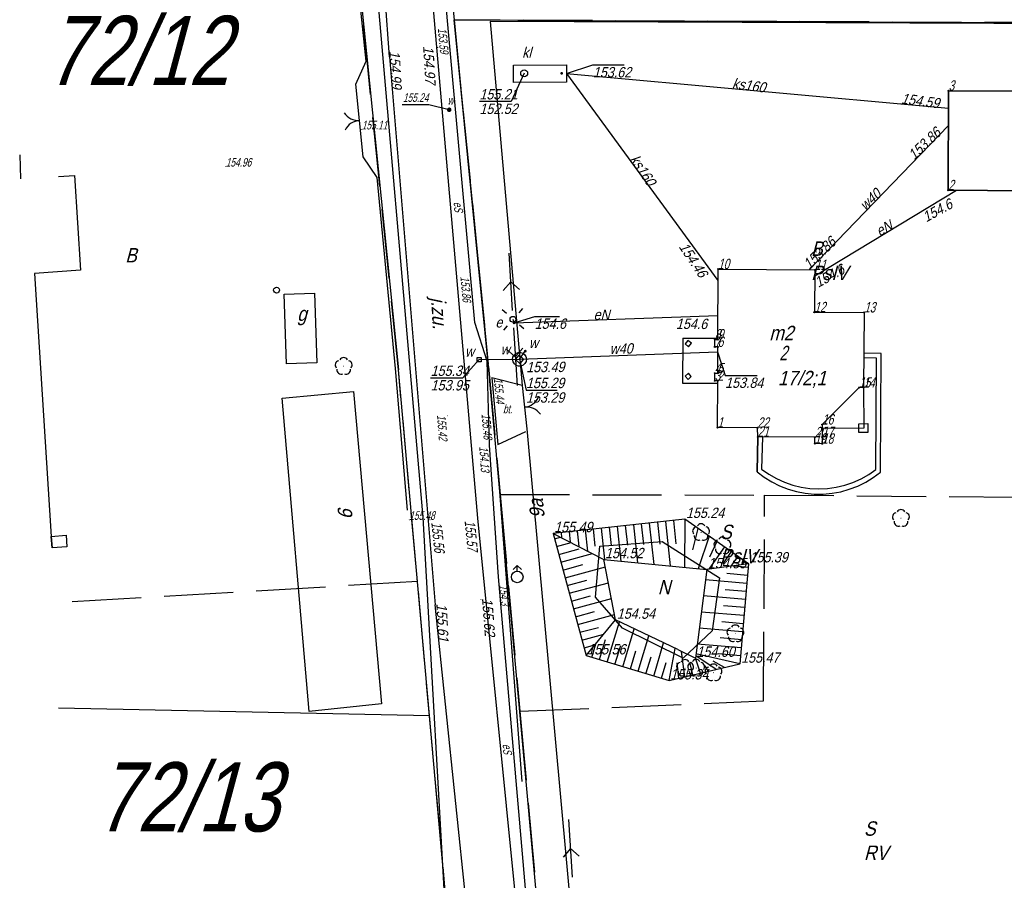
# Model space of a CAD drawing. Header units: metres. Extents: x 6582395 to 6583921, y 5752654 to 5753685.
# Tile 29 of 42: x 6582998 to 6583083, y 5753569 to 5753643. Entities that reach past the tile are written whole.
import ezdxf
from ezdxf.enums import TextEntityAlignment as Align

# ---------------------------------------------------------------- set-up
doc = ezdxf.new("R2010")
doc.units = ezdxf.units.M
doc.header["$LTSCALE"] = 2
for name, pattern in [('1.0_0.5', [38.1, 25.4, -12.7]), ('1.5_0.5', [50.8, 38.1, -12.7]), ('823-500', [44.45, 31.75, -12.7]), ('GESTRICHELT', [4, 3, -1])]:
    doc.linetypes.add(name, pattern=pattern)
for name, color, linetype in [('209-Opis konturu klasyfikacyjnego', 7, 'Continuous'), ('210-Oznaczenie użytku', 7, 'Continuous'), ('211-Nr działki', 7, 'Continuous'), ('217-Granica konturu klasyfikcyjnego', 7, 'Continuous'), ('218-Granica użytku', 7, 'Continuous'), ('219-Linia granicy', 7, 'Continuous'), ('238-Punkt adresowy', 7, 'Continuous'), ('312-Budynek (powierzchnia)', 7, 'Continuous'), ('312-Funkcja i liczba kondygnacji', 7, 'Continuous'), ('312-Numer ewidencyjny budynku', 7, 'Continuous'), ('312-Numer ewidencyjny budynku-Atr124', 7, 'Continuous'), ('352-schody (powierzchnia)', 7, 'Continuous'), ('360-Fundament obrys', 7, 'Continuous'), ('403-Punkt określonej wysokości', 7, 'Continuous'), ('403-Punkt określonej wysokości - rzędna', 7, 'Continuous'), ('403-Punkt określonej wysokości-Atr2', 7, 'Continuous'), ('420-Krawędź jezdni', 7, 'Continuous'), ('432-Jezdnia', 7, 'Continuous'), ('505-Właz kwadratowy-SW', 7, 'Continuous'), ('506-Właz okrągły-SK', 7, 'Continuous'), ('507-Zasuwa liniowa-SW', 7, 'Continuous'), ('510-Podpora jednosłupowa symb.-SEPOW', 7, 'Continuous'), ('515-Latarnia-SEPOW', 7, 'Continuous'), ('516-Kierunek linii eN-SEPOW', 7, 'Continuous'), ('581-Atrybuty opisowe-SWPOD', 7, 'Continuous'), ('581-Oś przewodu-SWPOD', 7, 'Continuous'), ('582-Atrybuty opisowe-SKPOD', 7, 'Continuous'), ('582-Oś przewodu-SKPOD', 7, 'Continuous'), ('585-Atrybuty opisowe-SEPOD', 7, 'Continuous'), ('585-Oś przewodu-SEPOD', 7, 'Continuous'), ('602-Komora podziemna-SKPOD', 7, 'Continuous'), ('721-Komora podziemna symb.-SWPOD', 7, 'Continuous'), ('801-Punkt określonej wysokości', 7, 'Continuous'), ('818-Skarpa umocniona', 7, 'Continuous'), ('823-Szczyt skarpy nieumocninej', 7, 'Continuous'), ('824-Podnóże skarpy umocnionej', 7, 'Continuous'), ('902-Ogrodzenie trwałe symb.', 7, 'Continuous'), ('903-Żywopłot', 7, 'Continuous'), ('905-Brama w ogrodzeniu', 7, 'Continuous'), ('922-Drzewo liściaste', 7, 'Continuous'), ('Armatura niezidentyfikowana-SE', 7, 'Continuous'), ('Armatura niezidentyfikowana-SK', 7, 'Continuous'), ('Armatura niezidentyfikowana-SW', 7, 'Continuous'), ('brama (linia)', 7, 'Continuous'), ('brama (linia) - symbol', 7, 'Continuous'), ('hydrant (punkt)', 7, 'Continuous'), ('jezdnia (powierzchnia)', 7, 'Continuous'), ('ogrodzenie trwałe (linia)', 7, 'Continuous'), ('Opis i rzędna armatury niezident.-SE', 7, 'Continuous'), ('Opis i rzędna armatury niezident.-SK', 7, 'Continuous'), ('Opis i rzędna armatury niezident.-SW', 7, 'Continuous'), ('plac (powierzchnia)', 7, 'Continuous'), ('plac (powierzchnia)-Atr17', 7, 'Continuous'), ('przewód elektroenergetyczny (linia)', 7, 'Continuous'), ('przewód elektroenergetyczny (linia)-Atr1', 7, 'Continuous'), ('przewód telekomunikacyjny (linia)', 7, 'Continuous'), ('Punkt budynku', 7, 'Continuous'), ('Punkt budynku-Atr104', 7, 'Continuous'), ('punkt o określonej wysokości (sieć elektroenergetyczna)', 7, 'Continuous'), ('punkt o określonej wysokości (sieć elektroenergetyczna)-Atr2', 7, 'Continuous'), ('punkt o określonej wysokości (sieć wodociągowa)', 7, 'Continuous'), ('punkt o określonej wysokości (sieć wodociągowa)-Atr2', 7, 'Continuous'), ('punkt wysokościowy sztuczny', 7, 'Continuous'), ('punkt wysokościowy sztuczny-Atr2', 7, 'Continuous'), ('słup (punkt)', 7, 'Continuous'), ('zasuwa - siec wodociągowa (punkt)', 7, 'Continuous'), ('zasuwa - siec wodociągowa (punkt)-Atr17', 7, 'Continuous')]:
    doc.layers.add(name, color=color, linetype=linetype)
doc.styles.add('STIL4', font='txt')
doc.linetypes.add('902-500', pattern='A,95.25,0,[2,014 Plan fotowoltaika Florentynow Mariampol zal 1.shx,S=0.058796,R=0,X=0,Y=0],95.25', length=190.5)
doc.linetypes.add('903-500', pattern='A,0,-0.0254,0,[3,014 Plan fotowoltaika Florentynow Mariampol zal 1.shx,S=1.058836,R=0,X=0,Y=0],-76.2', length=76.2254)

# ---------------------------------------------------------------- blocks, each defined once
blk = doc.blocks.new('PUNKTBUD')
blk.add_circle((0, 0), 0.045)
blk = doc.blocks.new('PW02')
at = {"linetype": 'Continuous'}
blk.add_hatch(color=256, dxfattribs=at).paths.add_polyline_path([(0.045, 0, -1), (-0.045, 0, -1)], flags=16)
blk = doc.blocks.new('SM04')
at = {"linetype": 'Continuous'}
blk.add_circle((0, 0), 0.25, dxfattribs=at)
blk = doc.blocks.new('922')
at = {"linetype": 'Continuous'}
blk.add_hatch(color=7, dxfattribs=at).paths.add_polyline_path([(0.045, 0, -1), (-0.045, 0, -1)], flags=16)
at = {"color": 7, "linetype": 'Continuous'}
for centre, start, end in [((-0.357, 0.116), 102.147, 221.853), ((0, 0.375), 30.147, 149.853), ((0.357, 0.116), 318.147, 77.853), ((-0.22, -0.303), 174.147, 293.853), ((0.22, -0.303), 246.147, 5.853)]:
    blk.add_arc(centre, 0.375, start, end, dxfattribs=at)
blk = doc.blocks.new('905')
at = {"color": 7, "linetype": 'Continuous'}
for centre, start, end in [((-1.5, 0), 0, 60), ((1.5, 0), 120, 180)]:
    blk.add_arc(centre, 1.5, start, end, dxfattribs=at)
blk = doc.blocks.new('801')
at = {"linetype": 'Continuous'}
blk.add_hatch(color=7, dxfattribs=at).paths.add_polyline_path([(0.045, 0, -1), (-0.045, 0, -1)], flags=16)
blk = doc.blocks.new('PW01')
at = {"linetype": 'Continuous'}
blk.add_hatch(color=256, dxfattribs=at).paths.add_polyline_path([(0.045, 0, -1), (-0.045, 0, -1)], flags=16)
blk = doc.blocks.new('US25')
at = {"linetype": 'Continuous'}
blk.add_hatch(color=256, dxfattribs=at).paths.add_polyline_path([(0.2, 0, -1), (-0.2, 0, -1)], flags=16)
blk = doc.blocks.new('507')
at = {"color": 7, "linetype": 'Continuous'}
blk.add_lwpolyline([(-0.175, 0.175), (0.175, 0.175), (0.175, -0.175), (-0.175, -0.175)], close=True, dxfattribs=at)
blk = doc.blocks.new('510')
at = {"color": 7, "linetype": 'Continuous'}
blk.add_circle((0, 0), 0.25, dxfattribs=at)
blk = doc.blocks.new('516')
at = {"color": 7, "linetype": 'Continuous'}
for p, q in [((0.75, 0), (5.75, 0)), ((3.25, 0), (2.543, 0.707)), ((3.25, 0), (2.543, -0.707))]:
    blk.add_line(p, q, dxfattribs=at)
blk = doc.blocks.new('515')
at = {"color": 7, "linetype": 'Continuous'}
for p, q in [((0, 0.75), (0, 1.25)), ((-1.25, 0), (-0.75, 0)), ((0.75, 0), (1.25, 0)), ((0, -1.25), (0, -0.75))]:
    blk.add_line(p, q, dxfattribs=at)
blk = doc.blocks.new('501')
at = {"linetype": 'Continuous'}
blk.add_hatch(color=7, dxfattribs=at).paths.add_polyline_path([(0.125, 0, -1), (-0.125, 0, -1)], flags=16)
blk = doc.blocks.new('US02')
at = {"linetype": 'Continuous'}
for p, q in [((0, 1), (-0.353, 0.647)), ((0, 0.5), (0, 1)), ((0, 1), (0.354, 0.647))]:
    blk.add_line(p, q, dxfattribs=at)
blk.add_circle((0, 0), 0.5, dxfattribs=at)
blk = doc.blocks.new('505')
at = {"linetype": 'Continuous'}
blk.add_lwpolyline([(-0.25, 0.25), (0.25, 0.25), (0.25, -0.25), (-0.25, -0.25)], close=True, dxfattribs=at)
blk = doc.blocks.new('506')
at = {"color": 7, "linetype": 'Continuous'}
blk.add_circle((0, 0), 0.3, dxfattribs=at)
blk = doc.blocks.new('OK02')
at = {"linetype": 'Continuous'}
for centre, start, end in [((-1.5, 0), 0, 60), ((1.5, 0), 120, 180)]:
    blk.add_arc(centre, 1.5, start, end, dxfattribs=at)

msp = doc.modelspace()

# ---------------------------------------------------------------- linework, layer by layer
at = {"layer": '217-Granica konturu klasyfikcyjnego', "color": 3, "linetype": 'GESTRICHELT'}
for p, q in [((6583034.98, 5753645.84), (6583035.25, 5753643.16)), ((6583035.25, 5753643.16), (6583095.23, 5753642.87)), ((6583035.25, 5753643.16), (6583038.23, 5753613.12)), ((6583038.23, 5753613.12), (6583039.24, 5753602.01)), ((6583039.24, 5753602.01), (6583062.16, 5753601.96)), ((6583039.24, 5753602.01), (6583040.94, 5753583.21)), ((6583062.08, 5753584.11), (6583062.16, 5753601.96)), ((6583062.16, 5753601.96), (6583093.56, 5753601.71)), ((6583047.5, 5753593.11), (6583047.87, 5753597.52)), ((6583047.87, 5753597.52), (6583053.27, 5753597.94)), ((6583053.27, 5753597.94), (6583058.26, 5753594.79)), ((6583058.26, 5753594.79), (6583057.62, 5753590.18)), ((6583032.07, 5753594.46), (6583000.954, 5753592.621)), ((6583036.25, 5753547.78), (6583032.07, 5753594.46)), ((6583049.85, 5753590.41), (6583047.5, 5753593.11)), ((6583055.1, 5753587.83), (6583049.85, 5753590.41)), ((6583057.62, 5753590.18), (6583055.1, 5753587.83)), ((6583040.94, 5753583.21), (6583062.08, 5753584.11)), ((6583040.94, 5753583.21), (6583044.08, 5753548.53))]:
    msp.add_line(p, q, dxfattribs=at)
at = {"layer": '218-Granica użytku', "color": 3, "linetype": 'GESTRICHELT'}
for p, q in [((6583030.42, 5753612.81), (6583026.31, 5753653.53)), ((6583034.98, 5753645.84), (6583035.25, 5753643.16)), ((6583095.23, 5753642.87), (6583035.25, 5753643.16)), ((6583035.25, 5753643.16), (6583038.23, 5753613.12)), ((6583032.07, 5753594.46), (6583030.42, 5753612.81)), ((6583038.23, 5753613.12), (6583039.24, 5753602.01)), ((6583039.24, 5753602.01), (6583062.16, 5753601.96)), ((6583039.24, 5753602.01), (6583040.94, 5753583.21)), ((6583062.08, 5753584.11), (6583062.16, 5753601.96)), ((6583062.16, 5753601.96), (6583093.56, 5753601.71)), ((6583047.5, 5753593.11), (6583047.87, 5753597.52)), ((6583047.87, 5753597.52), (6583053.27, 5753597.94)), ((6583053.27, 5753597.94), (6583058.26, 5753594.79)), ((6583058.26, 5753594.79), (6583057.62, 5753590.18)), ((6583032.07, 5753594.46), (6583000.954, 5753592.621)), ((6583036.25, 5753547.78), (6583032.07, 5753594.46)), ((6583049.85, 5753590.41), (6583047.5, 5753593.11)), ((6583055.1, 5753587.83), (6583049.85, 5753590.41)), ((6583057.62, 5753590.18), (6583055.1, 5753587.83)), ((6583040.94, 5753583.21), (6583062.08, 5753584.11)), ((6583040.94, 5753583.21), (6583044.08, 5753548.53))]:
    msp.add_line(p, q, dxfattribs=at)
at = {"layer": '219-Linia granicy', "color": 7, "linetype": 'Continuous'}
for p, q in [((6583033.358, 5753662.13), (6583035.24, 5753643.16)), ((6583025.55, 5753660.99), (6583030.42, 5753612.81)), ((6583035.24, 5753643.16), (6583551.79, 5753640.53)), ((6583038.23, 5753613.12), (6583035.24, 5753643.16)), ((6583033.11, 5753582.84), (6583030.42, 5753612.81)), ((6583044.08, 5753548.53), (6583038.23, 5753613.12)), ((6583000.954, 5753583.52), (6583033.11, 5753582.84)), ((6583035.8, 5753552.79), (6583033.11, 5753582.84))]:
    msp.add_line(p, q, dxfattribs=at)
at = {"layer": '312-Budynek (powierzchnia)', "color": 7, "linetype": 'Continuous'}
for p, q in [((6583078.09, 5753628.39), (6583078.12, 5753637.02)), ((6583078.12, 5753637.02), (6583078.09, 5753628.39)), ((6583078.12, 5753637.02), (6583089.79, 5753636.93)), ((6583089.79, 5753636.93), (6583078.12, 5753637.02)), ((6583089.7, 5753628.32), (6583078.09, 5753628.39)), ((6583078.09, 5753628.39), (6583089.7, 5753628.32)), ((6583058.11, 5753615.45), (6583058.13, 5753621.55)), ((6583058.11, 5753615.45), (6583058.13, 5753621.55)), ((6583058.13, 5753621.55), (6583066.53, 5753621.48)), ((6583058.13, 5753621.55), (6583066.53, 5753621.48)), ((6583066.53, 5753621.48), (6583066.48, 5753617.81)), ((6583066.53, 5753621.48), (6583066.48, 5753617.81)), ((6583066.48, 5753617.81), (6583070.8, 5753617.79)), ((6583066.48, 5753617.81), (6583070.8, 5753617.79)), ((6583070.8, 5753617.79), (6583070.74, 5753611.28)), ((6583070.8, 5753617.79), (6583070.74, 5753611.28)), ((6583057.84, 5753614.8), (6583057.85, 5753615.45)), ((6583057.84, 5753614.8), (6583057.85, 5753615.45)), ((6583057.85, 5753615.45), (6583058.11, 5753615.45)), ((6583057.85, 5753615.45), (6583058.11, 5753615.45)), ((6583058.1, 5753614.8), (6583057.84, 5753614.8)), ((6583058.1, 5753614.8), (6583057.84, 5753614.8)), ((6583058.1, 5753612.52), (6583058.1, 5753614.8)), ((6583058.1, 5753612.52), (6583058.1, 5753614.8)), ((6583057.84, 5753611.87), (6583057.84, 5753612.52)), ((6583057.84, 5753612.52), (6583058.1, 5753612.52)), ((6583057.84, 5753611.87), (6583057.84, 5753612.52)), ((6583057.84, 5753612.52), (6583058.1, 5753612.52)), ((6583058.1, 5753611.87), (6583057.84, 5753611.87)), ((6583058.1, 5753611.87), (6583057.84, 5753611.87)), ((6583058.08, 5753607.81), (6583058.1, 5753611.87)), ((6583058.08, 5753607.81), (6583058.1, 5753611.87)), ((6583070.36, 5753611.28), (6583067.16, 5753608.07)), ((6583070.36, 5753611.28), (6583067.16, 5753608.07)), ((6583070.74, 5753611.28), (6583070.36, 5753611.28)), ((6583070.74, 5753611.28), (6583070.36, 5753611.28)), ((6583061.55, 5753607.8), (6583058.08, 5753607.81)), ((6583061.55, 5753607.8), (6583058.08, 5753607.81)), ((6583061.57, 5753607.02), (6583061.55, 5753607.8)), ((6583061.57, 5753607.02), (6583061.55, 5753607.8)), ((6583067.16, 5753608.07), (6583067.15, 5753606.98)), ((6583067.16, 5753608.07), (6583067.16, 5753606.41)), ((6583066.53, 5753606.97), (6583061.57, 5753607.02)), ((6583066.53, 5753606.97), (6583061.57, 5753607.02)), ((6583066.51, 5753606.43), (6583066.53, 5753606.97)), ((6583066.51, 5753606.43), (6583066.53, 5753606.97)), ((6583067.15, 5753606.98), (6583067.16, 5753606.41)), ((6583067.16, 5753606.41), (6583066.51, 5753606.43)), ((6583067.16, 5753606.41), (6583066.51, 5753606.43))]:
    msp.add_line(p, q, dxfattribs=at)
for points in [[(6583000.954, 5753629.581), (6583002.32, 5753629.67), (6583002.86, 5753621.45), (6582998.86, 5753621.17)], [(6582998.86, 5753621.17), (6583000.32, 5753598.38), (6583000.39, 5753597.38)]]:
    msp.add_lwpolyline(points, dxfattribs=at)
for points in [[(6583020.5, 5753619.38), (6583023.15, 5753619.47), (6583023.35, 5753613.43), (6583020.7, 5753613.34)], [(6583001.67, 5753597.48), (6583000.39, 5753597.38), (6583000.32, 5753598.38), (6583001.61, 5753598.48)]]:
    msp.add_lwpolyline(points, close=True, dxfattribs=at)
at = {"layer": '352-schody (powierzchnia)', "color": 7, "linetype": 'Continuous'}
for p, q in [((6583055.07, 5753615.57), (6583055.04, 5753611.67)), ((6583055.07, 5753615.57), (6583055.04, 5753611.67)), ((6583055.07, 5753615.57), (6583058.11, 5753615.56)), ((6583055.07, 5753615.57), (6583058.11, 5753615.56)), ((6583055.51, 5753615.36), (6583055.27, 5753615.06)), ((6583055.51, 5753615.36), (6583055.27, 5753615.06)), ((6583055.82, 5753615.13), (6583055.51, 5753615.36)), ((6583055.82, 5753615.13), (6583055.51, 5753615.36)), ((6583055.27, 5753615.06), (6583055.57, 5753614.81)), ((6583055.27, 5753615.06), (6583055.57, 5753614.81)), ((6583055.57, 5753614.81), (6583055.82, 5753615.13)), ((6583055.57, 5753614.81), (6583055.82, 5753615.13)), ((6583071.87, 5753613.84), (6583070.76, 5753613.86)), ((6583071.87, 5753613.84), (6583070.76, 5753613.86)), ((6583072.27, 5753614.24), (6583070.77, 5753614.26)), ((6583072.27, 5753614.24), (6583070.77, 5753614.26)), ((6583071.81, 5753604.19), (6583071.87, 5753613.84)), ((6583071.81, 5753604.19), (6583071.87, 5753613.84)), ((6583072.21, 5753603.94), (6583072.27, 5753614.24)), ((6583072.21, 5753603.94), (6583072.27, 5753614.24)), ((6583055.56, 5753612.52), (6583055.28, 5753612.26)), ((6583055.56, 5753612.52), (6583055.28, 5753612.26)), ((6583055.28, 5753612.26), (6583055.54, 5753611.99)), ((6583055.28, 5753612.26), (6583055.54, 5753611.99)), ((6583055.54, 5753611.99), (6583055.81, 5753612.25)), ((6583055.54, 5753611.99), (6583055.81, 5753612.25)), ((6583055.81, 5753612.25), (6583055.56, 5753612.52)), ((6583055.81, 5753612.25), (6583055.56, 5753612.52)), ((6583055.04, 5753611.67), (6583058.1, 5753611.66)), ((6583055.04, 5753611.67), (6583058.1, 5753611.66)), ((6583070.74, 5753611.28), (6583070.77, 5753607.77)), ((6583070.74, 5753611.28), (6583070.77, 5753607.77)), ((6583070.77, 5753607.77), (6583067.17, 5753607.74)), ((6583070.77, 5753607.77), (6583067.17, 5753607.74)), ((6583070.33, 5753607.38), (6583070.35, 5753608.15)), ((6583070.33, 5753607.38), (6583070.35, 5753608.15)), ((6583070.35, 5753608.15), (6583071.11, 5753608.17)), ((6583070.35, 5753608.15), (6583071.11, 5753608.17)), ((6583071.11, 5753608.17), (6583071.11, 5753607.38)), ((6583071.11, 5753608.17), (6583071.11, 5753607.38)), ((6583061.51, 5753603.98), (6583061.57, 5753607.02)), ((6583061.51, 5753603.98), (6583061.57, 5753607.02)), ((6583061.57, 5753607.02), (6583061.51, 5753603.98)), ((6583061.57, 5753607.02), (6583061.51, 5753603.98)), ((6583061.97, 5753607.02), (6583061.91, 5753604.22)), ((6583061.97, 5753607.02), (6583061.91, 5753604.22)), ((6583071.11, 5753607.38), (6583070.33, 5753607.38)), ((6583071.11, 5753607.38), (6583070.33, 5753607.38))]:
    msp.add_line(p, q, dxfattribs=at)
for points in [[(6583061.91, 5753604.22), (6583062.53, 5753603.77), (6583063.19, 5753603.4), (6583063.88, 5753603.08), (6583064.6, 5753602.83), (6583065.34, 5753602.65), (6583066.1, 5753602.54), (6583066.86, 5753602.51), (6583067.62, 5753602.54), (6583068.37, 5753602.64), (6583069.11, 5753602.82), (6583069.83, 5753603.06), (6583070.53, 5753603.37), (6583071.19, 5753603.75), (6583071.81, 5753604.19)], [(6583061.91, 5753604.22), (6583062.53, 5753603.77), (6583063.19, 5753603.4), (6583063.88, 5753603.08), (6583064.6, 5753602.83), (6583065.34, 5753602.65), (6583066.1, 5753602.54), (6583066.86, 5753602.51), (6583067.62, 5753602.54), (6583068.37, 5753602.64), (6583069.11, 5753602.82), (6583069.83, 5753603.06), (6583070.53, 5753603.37), (6583071.19, 5753603.75), (6583071.81, 5753604.19)], [(6583061.51, 5753603.98), (6583062.13, 5753603.52), (6583062.78, 5753603.1), (6583063.47, 5753602.76), (6583064.2, 5753602.47), (6583064.94, 5753602.26), (6583065.69, 5753602.12), (6583066.47, 5753602.05), (6583067.24, 5753602.04), (6583068.02, 5753602.12), (6583068.77, 5753602.25), (6583069.51, 5753602.46), (6583070.24, 5753602.74), (6583070.94, 5753603.08), (6583071.59, 5753603.48), (6583072.21, 5753603.94)], [(6583061.51, 5753603.98), (6583062.13, 5753603.52), (6583062.78, 5753603.1), (6583063.47, 5753602.76), (6583064.2, 5753602.47), (6583064.94, 5753602.26), (6583065.69, 5753602.12), (6583066.47, 5753602.05), (6583067.24, 5753602.04), (6583068.02, 5753602.12), (6583068.77, 5753602.25), (6583069.51, 5753602.46), (6583070.24, 5753602.74), (6583070.94, 5753603.08), (6583071.59, 5753603.48), (6583072.21, 5753603.94)]]:
    msp.add_lwpolyline(points, dxfattribs=at)
at = {"layer": '360-Fundament obrys', "color": 7, "linetype": 'Continuous'}
for p, q in [((6583020.35, 5753610.36), (6583026.52, 5753610.95)), ((6583026.52, 5753610.95), (6583028.95, 5753583.85)), ((6583022.68, 5753583.2), (6583020.35, 5753610.36)), ((6583028.95, 5753583.85), (6583022.68, 5753583.2))]:
    msp.add_line(p, q, dxfattribs=at)
at = {"layer": '420-Krawędź jezdni', "color": 7, "linetype": '1.0_0.5'}
for p in [(6583029.65, 5753639.96), (6583038.15, 5753548.74)]:
    msp.add_line(p, (6583033.6, 5753592.45), dxfattribs=at)
at = {"layer": '581-Oś przewodu-SWPOD', "color": 5, "linetype": 'Continuous'}
for p, q in [((6583066.03, 5753621.48), (6583078.11, 5753634.01)), ((6583040.91, 5753613.73), (6583041.41, 5753614.44)), ((6583040.91, 5753613.73), (6583058.08, 5753614.39)), ((6583037.43, 5753613.7), (6583040.91, 5753613.73))]:
    msp.add_line(p, q, dxfattribs=at)
at = {"layer": '582-Oś przewodu-SKPOD', "color": 32, "linetype": 'Continuous'}
for q in [(6583058.12, 5753620.55), (6583078.12, 5753635.52)]:
    msp.add_line((6583044.98, 5753638.52), q, dxfattribs=at)
at = {"layer": '585-Oś przewodu-SEPOD', "color": 1, "linetype": 'Continuous'}
for p, q in [((6583066.52, 5753620.98), (6583078.79, 5753628.39)), ((6583040.35, 5753617.2), (6583040.45, 5753616.89)), ((6583040.45, 5753616.89), (6583058.11, 5753617.54))]:
    msp.add_line(p, q, dxfattribs=at)
at = {"layer": '602-Komora podziemna-SKPOD', "color": 32, "linetype": '1.0_0.5'}
for p, q in [((6583040.39, 5753639.23), (6583044.98, 5753639.27)), ((6583040.4, 5753637.74), (6583040.39, 5753639.23)), ((6583044.98, 5753639.27), (6583045, 5753637.77)), ((6583045, 5753637.77), (6583040.4, 5753637.74))]:
    msp.add_line(p, q, dxfattribs=at)
at = {"layer": '721-Komora podziemna symb.-SWPOD', "color": 5, "linetype": 'Continuous'}
msp.add_lwpolyline([(6583040.31, 5753613.71), (6583040.35, 5753613.92), (6583040.44, 5753614.1), (6583040.59, 5753614.24), (6583040.79, 5753614.32), (6583040.99, 5753614.33), (6583041.19, 5753614.27), (6583041.36, 5753614.14), (6583041.46, 5753613.97), (6583041.51, 5753613.76), (6583041.48, 5753613.55), (6583041.39, 5753613.36), (6583041.24, 5753613.23), (6583041.04, 5753613.15), (6583040.84, 5753613.14), (6583040.64, 5753613.2), (6583040.47, 5753613.33), (6583040.36, 5753613.5)], close=True, dxfattribs=at)
at = {"layer": '818-Skarpa umocniona', "color": 7, "linetype": 'Continuous'}
for p, q in [((6583055.25, 5753599.86), (6583055.22, 5753595.69)), ((6583047.3, 5753599.02), (6583047.46, 5753597.54)), ((6583048, 5753599.09), (6583048.29, 5753596.37)), ((6583048.69, 5753599.17), (6583048.86, 5753597.58)), ((6583049.39, 5753599.24), (6583049.71, 5753596.23)), ((6583050.09, 5753599.32), (6583050.27, 5753597.62)), ((6583050.79, 5753599.38), (6583051.14, 5753596.09)), ((6583051.47, 5753599.46), (6583051.67, 5753597.66)), ((6583052.17, 5753599.53), (6583052.55, 5753595.95)), ((6583052.87, 5753599.61), (6583053.08, 5753597.69)), ((6583053.57, 5753599.68), (6583053.98, 5753595.81)), ((6583054.26, 5753599.76), (6583054.48, 5753597.73)), ((6583056.39, 5753599.06), (6583055.92, 5753597.2)), ((6583043.82, 5753598.64), (6583048.23, 5753596.38)), ((6583043.95, 5753598.17), (6583044.47, 5753598.31)), ((6583044.52, 5753598.72), (6583044.57, 5753598.26)), ((6583045.22, 5753598.79), (6583045.32, 5753597.87)), ((6583045.91, 5753598.87), (6583046.05, 5753597.5)), ((6583046.6, 5753598.94), (6583046.8, 5753597.11)), ((6583057.36, 5753598.39), (6583056.41, 5753595.57)), ((6583044.13, 5753597.49), (6583045.4, 5753597.84)), ((6583044.32, 5753596.82), (6583046.08, 5753597.29)), ((6583058.69, 5753597.46), (6583057.34, 5753595.53)), ((6583058.02, 5753597.93), (6583057.38, 5753596.57)), ((6583044.5, 5753596.14), (6583047.24, 5753596.88)), ((6583059.27, 5753597.06), (6583058.53, 5753596)), ((6583059.84, 5753596.66), (6583059.24, 5753595.8)), ((6583044.68, 5753595.46), (6583046.41, 5753595.94)), ((6583044.86, 5753594.79), (6583048.36, 5753595.73)), ((6583060.77, 5753596.01), (6583057.16, 5753595.5)), ((6583060.74, 5753595.68), (6583059.31, 5753595.81)), ((6583060.42, 5753596.26), (6583060.19, 5753595.93)), ((6583060.68, 5753594.99), (6583058.89, 5753595.15)), ((6583045.04, 5753594.12), (6583046.75, 5753594.57)), ((6583045.23, 5753593.44), (6583048.63, 5753594.36)), ((6583060.62, 5753594.3), (6583057.04, 5753594.6)), ((6583045.41, 5753592.76), (6583047.08, 5753593.22)), ((6583060.5, 5753592.9), (6583056.86, 5753593.21)), ((6583060.56, 5753593.59), (6583058.75, 5753593.75)), ((6583045.6, 5753592.09), (6583048.89, 5753592.98)), ((6583060.44, 5753592.2), (6583058.6, 5753592.36)), ((6583045.78, 5753591.41), (6583047.41, 5753591.86)), ((6583045.96, 5753590.74), (6583049.16, 5753591.6)), ((6583060.38, 5753591.51), (6583056.68, 5753591.82)), ((6583046.14, 5753590.06), (6583047.75, 5753590.49)), ((6583046.69, 5753588.04), (6583049.25, 5753591.13)), ((6583048.53, 5753587.48), (6583049.58, 5753590.97)), ((6583060.32, 5753590.8), (6583058.46, 5753590.96)), ((6583046.32, 5753589.39), (6583048.24, 5753589.9)), ((6583049.86, 5753587.08), (6583050.86, 5753590.36)), ((6583051.21, 5753586.68), (6583052.13, 5753589.75)), ((6583060.25, 5753590.11), (6583056.5, 5753590.43)), ((6583046.51, 5753588.71), (6583047.46, 5753588.97)), ((6583047.19, 5753587.89), (6583047.54, 5753589.06)), ((6583047.86, 5753587.69), (6583048.38, 5753589.43)), ((6583049.19, 5753587.28), (6583049.7, 5753588.93)), ((6583052.55, 5753586.27), (6583053.41, 5753589.14)), ((6583060.13, 5753588.71), (6583056.33, 5753589.04)), ((6583060.19, 5753589.42), (6583058.31, 5753589.58)), ((6583050.53, 5753586.88), (6583051.01, 5753588.44)), ((6583051.88, 5753586.47), (6583052.32, 5753587.94)), ((6583053.89, 5753585.87), (6583054.42, 5753588.66)), ((6583055.25, 5753586.19), (6583054.97, 5753588.4)), ((6583057.97, 5753586.83), (6583056.19, 5753588.02)), ((6583060.03, 5753587.32), (6583056.21, 5753588.19)), ((6583060.08, 5753588.02), (6583058.15, 5753588.18)), ((6583053.22, 5753586.07), (6583053.63, 5753587.45)), ((6583054.74, 5753586.07), (6583054.59, 5753587.42)), ((6583055.93, 5753586.36), (6583055.7, 5753587.35)), ((6583056.61, 5753586.51), (6583056.17, 5753587.83)), ((6583057.3, 5753586.67), (6583057.02, 5753587.14)), ((6583058.69, 5753587), (6583057.72, 5753587.55))]:
    msp.add_line(p, q, dxfattribs=at)
at = {"layer": '823-Szczyt skarpy nieumocninej', "color": 7, "linetype": '823-500'}
for p, q in [((6583055.25, 5753599.86), (6583043.82, 5753598.64)), ((6583060.77, 5753596.01), (6583055.25, 5753599.86)), ((6583043.82, 5753598.64), (6583046.69, 5753588.04)), ((6583060.77, 5753596.01), (6583060.03, 5753587.32)), ((6583046.69, 5753588.04), (6583053.89, 5753585.87)), ((6583053.89, 5753585.87), (6583060.03, 5753587.32))]:
    msp.add_line(p, q, dxfattribs=at)
at = {"layer": '824-Podnóże skarpy umocnionej', "color": 7, "linetype": 'Continuous'}
for p, q in [((6583049.25, 5753591.13), (6583048.23, 5753596.38)), ((6583048.23, 5753596.38), (6583055.65, 5753595.65)), ((6583055.65, 5753595.65), (6583057.16, 5753595.5)), ((6583057.16, 5753595.5), (6583056.17, 5753587.83)), ((6583054.63, 5753588.56), (6583049.25, 5753591.13)), ((6583054.63, 5753588.56), (6583056.17, 5753587.83))]:
    msp.add_line(p, q, dxfattribs=at)
at = {"layer": '902-Ogrodzenie trwałe symb.', "color": 7, "linetype": '902-500'}
for p, q in [((6583027.61, 5753639.58), (6583026.16, 5753654.08)), ((6583026.72, 5753637.58), (6583027.61, 5753639.58)), ((6583027.37, 5753631.29), (6583026.72, 5753637.58)), ((6582997.58, 5753631.47), (6582997.66, 5753629.37)), ((6583028.57, 5753629.49), (6583027.37, 5753631.29)), ((6583030.15, 5753612.92), (6583028.57, 5753629.49)), ((6583031.21, 5753600.65), (6583030.15, 5753612.92))]:
    msp.add_line(p, q, dxfattribs=at)
at = {"layer": '903-Żywopłot', "color": 7, "linetype": '903-500'}
for p, q in [((6583037.9, 5753616.71), (6583035.83, 5753637.42)), ((6583041.16, 5753577.12), (6583039.04, 5753604.51))]:
    msp.add_line(p, q, dxfattribs=at)
at = {"layer": 'brama (linia)', "color": 7, "linetype": 'Continuous'}
msp.add_line((6583041.16, 5753611.46), (6583041.56, 5753607.7), dxfattribs=at)
at = {"layer": 'jezdnia (powierzchnia)', "color": 7, "linetype": '1.5_0.5'}
msp.add_line((6583029.65, 5753639.96), (6583028.033, 5753662.13), dxfattribs=at)
msp.add_lwpolyline([(6583032.49, 5753654.73), (6583037.27, 5753599.96), (6583044.65, 5753525.99), (6583046.76, 5753506.39), (6583049.16, 5753478.12), (6583051.99, 5753434.68), (6583056.63, 5753392.07), (6583057.38, 5753371.72), (6583062.35, 5753321.29), (6583065.34, 5753287.34), (6583067.32, 5753261.34), (6583067.97, 5753252.5), (6583069.29, 5753239.28), (6583071.18, 5753216.58), (6583073.42, 5753193.74), (6583075.2, 5753171.76)], dxfattribs=at)
at = {"layer": 'ogrodzenie trwałe (linia)', "color": 7, "linetype": '902-500'}
for points in [[(6583089.32, 5753642.82), (6583038.38, 5753643.02), (6583041.16, 5753611.46)], [(6583041.56, 5753607.7), (6583046.94, 5753548.9), (6583082.88, 5753548.5)]]:
    msp.add_lwpolyline(points, dxfattribs=at)
at = {"layer": 'Opis i rzędna armatury niezident.-SE', "linetype": 'Continuous'}
msp.add_lwpolyline([(6583040.45, 5753616.89), (6583042.23, 5753617.45), (6583044.385, 5753617.45)], dxfattribs=at)
at = {"layer": 'Opis i rzędna armatury niezident.-SK', "linetype": 'Continuous'}
for points in [[(6583044.98, 5753638.52), (6583047.28, 5753639.25), (6583049.989, 5753639.25)], [(6583041.32, 5753638.53), (6583040.18, 5753636.08), (6583037.44, 5753636.08)]]:
    msp.add_lwpolyline(points, dxfattribs=at)
at = {"layer": 'Opis i rzędna armatury niezident.-SW', "linetype": 'Continuous'}
for points in [[(6583058.08, 5753614.39), (6583058.74, 5753612.33), (6583061.51, 5753612.33)], [(6583037.43, 5753613.7), (6583035.98, 5753612.11), (6583033.21, 5753612.11)], [(6583040.91, 5753613.73), (6583041.48, 5753611.05), (6583044.189, 5753611.05)]]:
    msp.add_lwpolyline(points, dxfattribs=at)
at = {"layer": 'plac (powierzchnia)', "color": 7, "linetype": '1.5_0.5'}
msp.add_lwpolyline([(6583041.16, 5753611.46), (6583038.51, 5753612.12), (6583039.03, 5753606.35), (6583041.47, 5753607.46)], dxfattribs=at)
at = {"layer": 'przewód elektroenergetyczny (linia)', "color": 1, "linetype": 'Continuous'}
msp.add_line((6583034.67, 5753643.08), (6583032.971, 5753662.13), dxfattribs=at)
msp.add_lwpolyline([(6583056.6, 5753464.03), (6583051.05, 5753464.22), (6583049.46, 5753483.95), (6583046.45, 5753516.66), (6583043.64, 5753548.87), (6583041.43, 5753567.84), (6583039.09, 5753594.87), (6583038.31, 5753606.3), (6583038.1, 5753613.56), (6583037.04, 5753616.93), (6583034.67, 5753643.08)], dxfattribs=at)
at = {"layer": 'przewód telekomunikacyjny (linia)', "color": 30, "linetype": 'Continuous'}
msp.add_lwpolyline([(6583085.54, 5753014.19), (6583083.15, 5753044.14), (6583082.44, 5753062.15), (6583073.77, 5753139.61), (6583069.85, 5753182.43), (6583062.16, 5753276.97), (6583059.57, 5753300.57), (6583056.64, 5753317.05), (6583051.57, 5753365), (6583048.1, 5753441.14), (6583045.26, 5753477.44), (6583043.09, 5753490.95), (6583038.47, 5753530.67), (6583034.68, 5753562.68), (6583032.56, 5753600.02), (6583027.78, 5753654.79), (6583026.993, 5753662.13)], dxfattribs=at)
at = {"layer": 'punkt o określonej wysokości (sieć wodociągowa)-Atr2', "color": 7}
msp.add_lwpolyline([(6583034.82, 5753635.37), (6583033.05, 5753635.79), (6583030.742, 5753635.79)], dxfattribs=at)

# ---------------------------------------------------------------- block references
at = {"layer": '403-Punkt określonej wysokości', "xscale": 0.9999999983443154, "yscale": 0.9999999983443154}
for p in [(6583033.16, 5753599.82), (6583037.27, 5753599.96)]:
    msp.add_blockref('801', p, dxfattribs=at)
at = {"layer": '505-Właz kwadratowy-SW', "xscale": 1.000000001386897, "yscale": 1.000000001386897, "rotation": 138.6520000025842}
msp.add_blockref('505', (6583040.91, 5753613.73), dxfattribs=at)
at = {"layer": '506-Właz okrągły-SK', "xscale": 0.9999999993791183, "yscale": 0.9999999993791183}
msp.add_blockref('506', (6583041.32, 5753638.53), dxfattribs=at)
at = {"layer": '507-Zasuwa liniowa-SW', "xscale": 0.9999999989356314, "yscale": 0.9999999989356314}
msp.add_blockref('507', (6583037.43, 5753613.7), dxfattribs=at)
at = {"layer": '510-Podpora jednosłupowa symb.-SEPOW'}
msp.add_blockref('510', (6583040.35, 5753617.2), dxfattribs=at)
at = {"layer": '515-Latarnia-SEPOW', "xscale": 0.9999999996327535, "yscale": 0.9999999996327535, "rotation": 138.6169999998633}
msp.add_blockref('515', (6583040.35, 5753617.2), dxfattribs=at)
at = {"layer": '516-Kierunek linii eN-SEPOW'}
for p, xscale, yscale, rotation in [((6583040.35, 5753617.2), 0.9999999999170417, 0.9999999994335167, 93.43800000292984), ((6583040.35, 5753617.2), 0.9999999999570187, 1.000000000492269, 273.554999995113), ((6583045.55, 5753568.08), 0.9999999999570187, 1.000000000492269, 93.55499999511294)]:
    msp.add_blockref('516', p, dxfattribs=dict(at, xscale=xscale, yscale=yscale, rotation=rotation))
at = {"layer": '801-Punkt określonej wysokości', "xscale": 0.9999999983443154, "yscale": 0.9999999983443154}
for p in [(6583033.83, 5753640.77), (6583029.65, 5753639.96), (6583055.25, 5753599.86), (6583043.82, 5753598.64), (6583048.23, 5753596.38), (6583060.77, 5753596.01), (6583057.16, 5753595.5), (6583033.6, 5753592.45), (6583037.57, 5753592.9), (6583049.25, 5753591.13), (6583046.69, 5753588.04), (6583056.17, 5753587.83), (6583060.03, 5753587.32), (6583053.89, 5753585.87)]:
    msp.add_blockref('801', p, dxfattribs=at)
at = {"layer": '905-Brama w ogrodzeniu', "xscale": 1.000000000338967, "yscale": 1.000000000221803, "rotation": 93.53700003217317}
msp.add_blockref('905', (6583027.05, 5753634.44), dxfattribs=at)
at = {"layer": '922-Drzewo liściaste', "xscale": 0.9999999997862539, "yscale": 1.000000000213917}
for p in [(6583025.67, 5753613.13), (6583073.99, 5753599.95), (6583056.66, 5753598.72), (6583058.51, 5753597.56), (6583059.63, 5753589.94), (6583055.27, 5753586.95), (6583056.23, 5753586.96), (6583057.74, 5753586.56)]:
    msp.add_blockref('922', p, dxfattribs=at)
at = {"layer": 'Armatura niezidentyfikowana-SE'}
msp.add_blockref('501', (6583040.45, 5753616.89), dxfattribs=at)
at = {"layer": 'Armatura niezidentyfikowana-SK'}
msp.add_blockref('501', (6583044.57, 5753638.53), dxfattribs=at)
at = {"layer": 'Armatura niezidentyfikowana-SW'}
msp.add_blockref('501', (6583041.41, 5753614.44), dxfattribs=at)
at = {"layer": 'brama (linia) - symbol', "xscale": 1.00000000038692, "yscale": 0.9999999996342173, "rotation": 276.0719999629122}
msp.add_blockref('OK02', (6583041.36, 5753609.58), dxfattribs=at)
at = {"layer": 'hydrant (punkt)'}
msp.add_blockref('US02', (6583040.72, 5753594.86), dxfattribs=at)
at = {"layer": 'Punkt budynku', "xscale": 0.9999999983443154, "yscale": 0.9999999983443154}
for p in [(6583078.12, 5753637.02), (6583078.09, 5753628.39), (6583058.13, 5753621.55), (6583066.53, 5753621.48), (6583066.48, 5753617.81), (6583070.8, 5753617.79), (6583057.85, 5753615.45), (6583058.11, 5753615.45), (6583057.84, 5753614.8), (6583058.1, 5753614.8), (6583057.84, 5753612.52), (6583057.84, 5753611.87), (6583058.1, 5753612.52), (6583058.1, 5753611.87), (6583070.36, 5753611.28), (6583070.74, 5753611.28), (6583058.08, 5753607.81), (6583061.55, 5753607.8), (6583067.16, 5753608.07), (6583061.57, 5753607.02), (6583066.53, 5753606.97), (6583067.15, 5753606.98), (6583066.51, 5753606.43), (6583067.16, 5753606.41)]:
    msp.add_blockref('PUNKTBUD', p, dxfattribs=at)
at = {"layer": 'punkt o określonej wysokości (sieć elektroenergetyczna)', "xscale": 0.9999999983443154, "yscale": 0.9999999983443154}
for p in [(6583034.67, 5753643.08), (6583037.04, 5753616.93), (6583038.31, 5753606.3), (6583039.09, 5753594.87)]:
    msp.add_blockref('PW01', p, dxfattribs=at)
at = {"layer": 'punkt o określonej wysokości (sieć wodociągowa)', "xscale": 0.9999999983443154, "yscale": 0.9999999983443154}
msp.add_blockref('PW01', (6583034.82, 5753635.37), dxfattribs=at)
at = {"layer": 'punkt wysokościowy sztuczny', "xscale": 0.9999999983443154, "yscale": 0.9999999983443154}
for p in [(6583027.24, 5753633.66), (6583015.45, 5753630.44), (6583038.51, 5753612.12), (6583034.66, 5753608.84), (6583039.03, 5753606.35), (6583031.36, 5753599.81)]:
    msp.add_blockref('PW02', p, dxfattribs=at)
at = {"layer": 'słup (punkt)'}
msp.add_blockref('SM04', (6583019.85, 5753619.73), dxfattribs=at)
at = {"layer": 'zasuwa - siec wodociągowa (punkt)', "xscale": 1.000000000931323, "yscale": 1.000000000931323}
msp.add_blockref('US25', (6583034.82, 5753635.37), dxfattribs=at)

# ---------------------------------------------------------------- texts
at = {"layer": '209-Opis konturu klasyfikacyjnego', "color": 3, "style": 'STIL4', "oblique": 15, "width": 0.9}
for s, p in [('PsIV', (6583066.2, 5753620.6)), ('PsIV', (6583058.31, 5753596.04)), ('RV', (6583070.78, 5753570.32))]:
    msp.add_text(s, height=1.25, dxfattribs=at).set_placement(p)
at = {"layer": '210-Oznaczenie użytku', "color": 3, "style": 'STIL4', "oblique": 15, "width": 0.9}
for s, p in [('B', (6583066.2, 5753622.7)), ('B', (6583006.73, 5753622.13)), ('S', (6583058.31, 5753598.14)), ('N', (6583052.9, 5753593.35)), ('S', (6583070.78, 5753572.42))]:
    msp.add_text(s, height=1.25, dxfattribs=at).set_placement(p)
at = {"layer": '211-Nr działki', "color": 7, "style": 'STIL4', "oblique": 15, "width": 0.7875}
for s, p in [('72/12', (6582999.89, 5753637.51)), ('72/13', (6583004.21, 5753572.79))]:
    msp.add_text(s, height=6, dxfattribs=at).set_placement(p)
at = {"layer": '238-Punkt adresowy', "color": 7, "style": 'STIL4', "oblique": 15, "width": 0.9}
msp.add_text('9a', height=1.25, rotation=96.337, dxfattribs=at).set_placement((6583043.023, 5753600.848), align=Align.CENTER)
msp.add_text('9', height=1.25, rotation=-88.741, dxfattribs=at).set_placement((6583025.144, 5753601.026))
at = {"layer": '312-Funkcja i liczba kondygnacji', "color": 7, "style": 'STIL4', "oblique": 15, "width": 0.9}
for s, p in [('g', (6583022.053, 5753617.055)), ('m2', (6583063.613, 5753615.385))]:
    msp.add_text(s, height=1.25, dxfattribs=at).set_placement(p, align=Align.CENTER)
at = {"layer": '312-Numer ewidencyjny budynku', "color": 7, "style": 'STIL4', "oblique": 15, "width": 0.9}
msp.add_text('17/2;1', height=1.25, dxfattribs=at).set_placement((6583063.32, 5753611.48))
at = {"layer": '312-Numer ewidencyjny budynku-Atr124', "color": 7, "style": 'STIL4', "oblique": 15, "width": 0.72}
msp.add_text('2', height=1.25, dxfattribs=at).set_placement((6583063.783, 5753613.655), align=Align.CENTER)
at = {"layer": '403-Punkt określonej wysokości - rzędna', "color": 7, "style": 'STIL4', "oblique": 15, "width": 0.9}
for s, rotation, p in [('154.99', -86.616, (6583029.623, 5753640.483)), ('154.97', -86.616, (6583032.553, 5753640.883)), ('155.61', -86.834, (6583033.7, 5753592.55)), ('155.62', -85.618, (6583037.66, 5753593.01))]:
    msp.add_text(s, height=0.9, rotation=rotation, dxfattribs=at).set_placement(p)
for s, p in [('155.24', (6583055.35, 5753599.97)), ('155.49', (6583043.92, 5753598.74)), ('154.52', (6583048.33, 5753596.48)), ('154.35', (6583057.25, 5753595.61)), ('155.39', (6583060.86, 5753596.12)), ('154.54', (6583049.35, 5753591.23)), ('155.56', (6583046.79, 5753588.14)), ('154.60', (6583056.26, 5753587.93)), ('155.47', (6583060.13, 5753587.42)), ('155.34', (6583053.98, 5753585.97))]:
    msp.add_text(s, height=0.9, dxfattribs=at).set_placement(p)
at = {"layer": '403-Punkt określonej wysokości-Atr2', "color": 7, "style": 'STIL4', "oblique": 15, "width": 0.72}
for s, rotation, p in [('155.56', -83.897, (6583033.26, 5753599.59)), ('155.57', -84.302, (6583036.15, 5753599.72))]:
    msp.add_text(s, height=0.9, rotation=rotation, dxfattribs=at).set_placement(p)
at = {"layer": '432-Jezdnia', "color": 7, "style": 'STIL4', "oblique": 15, "width": 0.9}
msp.add_text('j.zu.', height=1.25, rotation=-86.73, dxfattribs=at).set_placement((6583033.246, 5753619.082))
at = {"layer": '581-Atrybuty opisowe-SWPOD', "color": 5, "style": 'STIL4', "oblique": 15, "width": 0.9}
for rotation, p in [(43.622, (6583071.63, 5753627.25)), (1.123, (6583049.74, 5753614.21))]:
    msp.add_text('w40', height=0.9, rotation=rotation, dxfattribs=at).set_placement(p, align=Align.CENTER)
msp.add_text('w', height=0.9, dxfattribs=at).set_placement((6583041.73, 5753614.7))
for p in [(6583036.97, 5753613.95), (6583040.06, 5753614.15)]:
    msp.add_text('w', height=0.9, dxfattribs=at).set_placement(p, align=Align.RIGHT)
at = {"layer": '582-Atrybuty opisowe-SKPOD', "color": 32, "style": 'STIL4', "oblique": 15, "width": 0.9}
for rotation, p in [(-7.615, (6583060.75, 5753637.04)), (-56.261, (6583051.24, 5753629.88))]:
    msp.add_text('ks160', height=0.9, rotation=rotation, dxfattribs=at).set_placement(p, align=Align.CENTER)
at = {"layer": '585-Atrybuty opisowe-SEPOD', "color": 1, "style": 'STIL4', "oblique": 15, "width": 0.9}
for rotation, p in [(28.684, (6583072.74, 5753624.7)), (-0.292, (6583048.03, 5753617.15))]:
    msp.add_text('eN', height=0.9, rotation=rotation, dxfattribs=at).set_placement(p, align=Align.CENTER)
at = {"layer": 'Opis i rzędna armatury niezident.-SE', "color": 1, "style": 'STIL4', "oblique": 15, "width": 0.9}
for rotation, p in [(28.683, (6583078.552, 5753626.892)), (-0.292, (6583057.187, 5753616.35))]:
    msp.add_text('154.6', height=0.9, rotation=rotation, dxfattribs=at).set_placement(p, align=Align.RIGHT)
msp.add_text('154.6', height=0.9, rotation=28.684, dxfattribs=at).set_placement((6583066.812, 5753619.922))
msp.add_text('e', height=0.9, dxfattribs=at).set_placement((6583039.429, 5753616.49), align=Align.RIGHT)
msp.add_text('154.6', height=0.9, dxfattribs=at).set_placement((6583042.23, 5753616.37))
at = {"layer": 'Opis i rzędna armatury niezident.-SK', "color": 32, "style": 'STIL4', "oblique": 15, "width": 0.9}
for s, p in [('kl', (6583041.15, 5753639.89)), ('153.62', (6583047.28, 5753638.17)), ('155.21', (6583037.44, 5753636.26)), ('152.52', (6583037.44, 5753635))]:
    msp.add_text(s, height=0.9, dxfattribs=at).set_placement(p)
for s, rotation, p in [('154.59', -7.615, (6583077.25, 5753635.48)), ('154.46', -56.261, (6583056.53, 5753620.734))]:
    msp.add_text(s, height=0.9, rotation=rotation, dxfattribs=at).set_placement(p, align=Align.RIGHT)
at = {"layer": 'Opis i rzędna armatury niezident.-SW', "color": 5, "style": 'STIL4', "oblique": 15, "width": 0.9}
msp.add_text('153.86', height=0.9, rotation=43.622, dxfattribs=at).set_placement((6583077.53, 5753633.24), align=Align.RIGHT)
for s, rotation, p in [('153.86', 43.622, (6583066.03, 5753621.48)), ('153.49', 0.325, (6583041.499, 5753612.607))]:
    msp.add_text(s, height=0.9, rotation=rotation, dxfattribs=at).set_placement(p)
for s, p in [('155.34', (6583033.21, 5753612.29)), ('153.95', (6583033.21, 5753611.03)), ('155.29', (6583041.48, 5753611.23)), ('153.84', (6583058.74, 5753611.25)), ('153.29', (6583041.48, 5753609.97))]:
    msp.add_text(s, height=0.9, dxfattribs=at).set_placement(p)
at = {"layer": 'plac (powierzchnia)-Atr17', "color": 7, "style": 'STIL4', "oblique": 15, "width": 0.72}
msp.add_text('bt.', height=0.75, dxfattribs=at).set_placement((6583039.48, 5753609.05))
at = {"layer": 'przewód elektroenergetyczny (linia)-Atr1', "color": 1, "style": 'STIL4', "oblique": 15, "width": 0.72}
for rotation, p in [(-84.822, (6583035.199, 5753627.368)), (-85.052, (6583039.45, 5753580.361))]:
    msp.add_text('eS', height=0.75, rotation=rotation, dxfattribs=at).set_placement(p)
at = {"layer": 'Punkt budynku-Atr104', "color": 5, "style": 'STIL4', "oblique": 15, "width": 0.72}
for s, p in [('3', (6583078.12, 5753637.02)), ('2', (6583078.09, 5753628.39)), ('10', (6583058.13, 5753621.55)), ('11', (6583066.53, 5753621.48)), ('12', (6583066.48, 5753617.81)), ('13', (6583070.8, 5753617.79)), ('8', (6583057.85, 5753615.45)), ('9', (6583058.11, 5753615.45)), ('7', (6583057.84, 5753614.8)), ('6', (6583058.1, 5753614.8)), ('4', (6583057.84, 5753612.52)), ('3', (6583057.84, 5753611.87)), ('5', (6583058.1, 5753612.52)), ('2', (6583058.1, 5753611.87)), ('15', (6583070.36, 5753611.28)), ('14', (6583070.74, 5753611.28)), ('1', (6583058.08, 5753607.81)), ('22', (6583061.55, 5753607.8)), ('16', (6583067.16, 5753608.07)), ('21', (6583061.57, 5753607.02)), ('20', (6583066.53, 5753606.97)), ('17', (6583067.15, 5753606.98)), ('19', (6583066.51, 5753606.43)), ('18', (6583067.16, 5753606.41))]:
    msp.add_text(s, height=0.9, dxfattribs=at).set_placement(p)
at = {"layer": 'punkt o określonej wysokości (sieć elektroenergetyczna)-Atr2', "color": 1, "style": 'STIL4', "oblique": 15, "width": 0.72}
for s, rotation, p in [('153.59', -84.822, (6583033.829, 5753642.428)), ('153.86', -84.822, (6583035.789, 5753620.888)), ('154.13', -86.096, (6583037.423, 5753606.158)), ('154.3', -85.052, (6583039.15, 5753594.17))]:
    msp.add_text(s, height=0.75, rotation=rotation, dxfattribs=at).set_placement(p)
at = {"layer": 'punkt o określonej wysokości (sieć wodociągowa)-Atr2', "color": 7, "style": 'STIL4', "oblique": 15, "width": 0.72}
msp.add_text('155.24', height=0.75, dxfattribs=at).set_placement((6583030.809, 5753636.048))
at = {"layer": 'punkt wysokościowy sztuczny-Atr2', "color": 7, "style": 'STIL4', "oblique": 15, "width": 0.72}
for s, p in [('155.11', (6583027.24, 5753633.66)), ('154.96', (6583015.45, 5753630.44)), ('155.48', (6583031.36, 5753599.81))]:
    msp.add_text(s, height=0.75, dxfattribs=at).set_placement(p)
for s, rotation, p in [('155.44', -84.851, (6583038.679, 5753612.078)), ('155.42', -85.645, (6583033.762, 5753608.891)), ('155.48', -84.851, (6583037.619, 5753608.978))]:
    msp.add_text(s, height=0.75, rotation=rotation, dxfattribs=at).set_placement(p)
at = {"layer": 'zasuwa - siec wodociągowa (punkt)-Atr17', "color": 7, "style": 'STIL4', "oblique": 15, "width": 0.72}
msp.add_text('w', height=0.75, dxfattribs=at).set_placement((6583034.67, 5753635.82))

doc.saveas('drawing.dxf')
